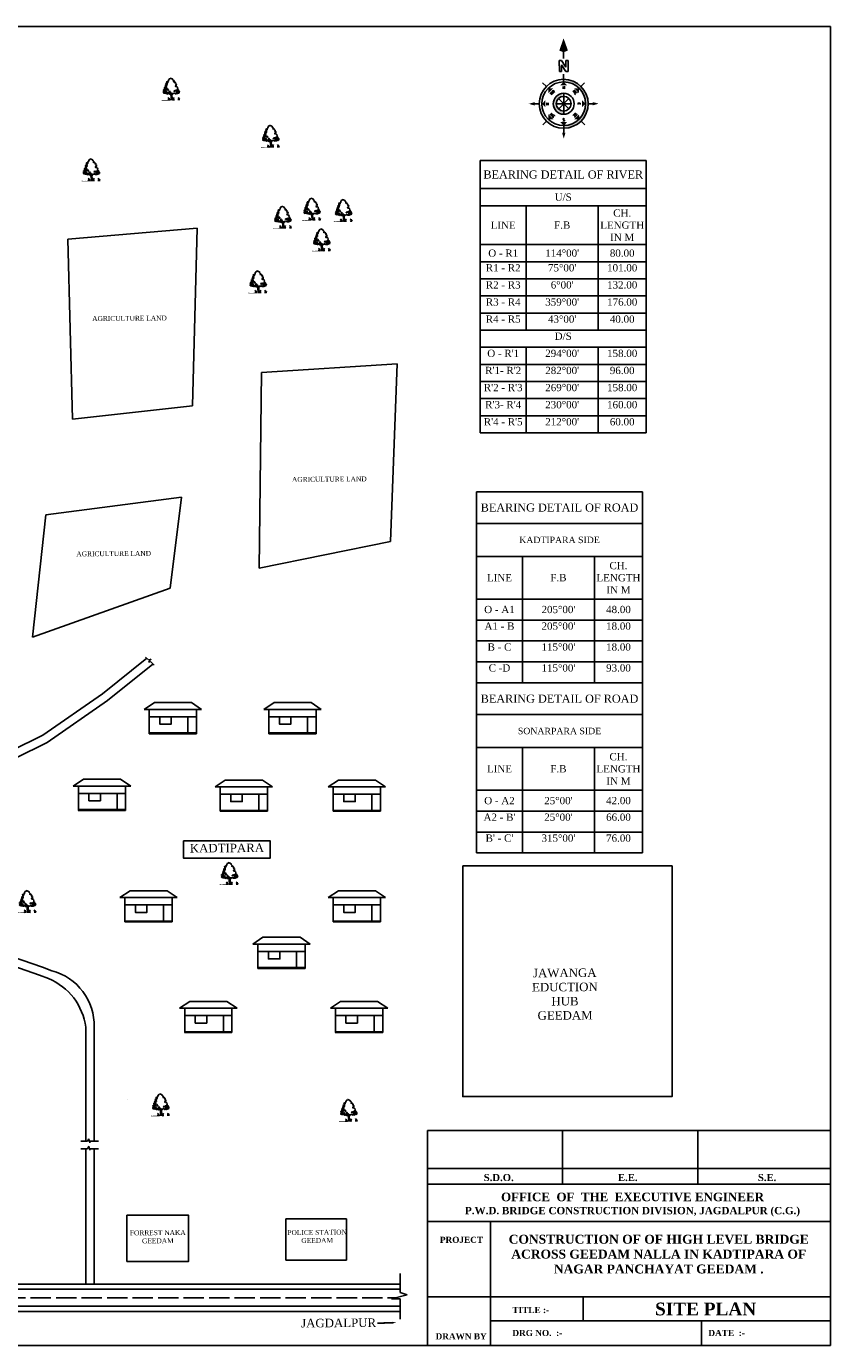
# Model space of a CAD drawing. Header units: metres. Extents: x 6897 to 8055, y 3468 to 4244.
# Tile 4 of 4: x 7583 to 8055, y 3468 to 4244. Entities that reach past the tile are written whole.
import ezdxf
from ezdxf.enums import TextEntityAlignment as Align

# ---------------------------------------------------------------- set-up
doc = ezdxf.new("R2010")
doc.units = ezdxf.units.M
doc.header["$MEASUREMENT"] = 0
doc.linetypes.add('ACAD_ISO02W100', pattern=[15, 12, -3])
for name, color, linetype in [('A-Anno-Note', 211, 'Continuous'), ('GROUND_LVL', 114, 'Continuous'), ('SECTION', 7, 'Continuous'), ('TEX', 6, 'Continuous')]:
    doc.layers.add(name, color=color, linetype=linetype)
doc.styles.add('ROMANS', font='romans.shx')
doc.styles.get("Standard").update_dxf_attribs({"font": 'times.ttf'})

# ---------------------------------------------------------------- blocks, each defined once
blk = doc.blocks.new('A$C16861002')
h = blk.add_hatch()
h.set_pattern_fill('AR-SAND,_O', color=86, scale=0.0125, angle=-7.1637)
h.set_pattern_definition([(30.3363, (-626.73594, 51.387482), (0.0022222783, 0.0239954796), [0, -0.019, 0, -0.02125, 0, -0.0203125]), (0.3363, (-626.73594, 51.387482), (0.0263487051, 0.0322427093), [0, -0.01025, 0, -0.017125, 0, -0.0065625]), (320.3363, (-626.751195, 51.3894), (0.03863172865, -0.00478416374), [0, -0.00625, 0, -0.0225, 0, -0.029375]), (310.3363, (-626.751195, 51.3894), (0.0386513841, 0.0061993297), [0, -0.003125, 0, -0.01475, 0, -0.016875])])
edge = h.paths.add_edge_path()
edge.add_spline(control_points=[(0.63, 0.14), (0.62, 0.15), (0.59, 0.15), (0.51, 0.16), (0.38, 0.17), (0.24, 0.2), (0.12, 0.19), (0.01, 0.25), (-0.01, 0.21), (-0.02, 0.2)], knot_values=[0.028153, 0.028153, 0.028153, 0.028153, 0.042705, 0.440186, 0.998352, 1.57343, 2.182336, 2.529485, 2.667956, 2.667956, 2.667956, 2.667956], degree=3, periodic=0)
edge.add_line((-0.02, 0.2), (0.62, 0.12))
edge.add_arc((0.44, 0.18), 0.185, 342.7907, 350.3646)
at = {"color": 86}
for p, q in [((0.93, 0.56), (0.91, 0.37)), ((0.93, 0.24), (0.91, 0.1)), ((0.93, 0.38), (0.92, 0.23)), ((0.94, 0.66), (0.93, 0.56)), ((0.95, 0.55), (0.97, 0.67)), ((0.96, 0.49), (0.95, 0.38)), ((0.99, 0.67), (0.97, 0.5))]:
    blk.add_line(p, q, dxfattribs=at)
for points in [[(0.41, 1.26), (0.38, 1.23), (0.43, 1.21)], [(0.51, 1.32), (0.45, 1.37), (0.41, 1.34), (0.41, 1.3)], [(0.59, 1.49), (0.51, 1.48), (0.49, 1.44), (0.52, 1.43), (0.54, 1.39), (0.5, 1.37), (0.56, 1.37), (0.56, 1.41), (0.6, 1.43), (0.6, 1.45), (0.56, 1.46)], [(0.51, 1.3), (0.49, 1.24), (0.57, 1.2), (0.6, 1.22), (0.54, 1.25)], [(0.58, 1.57), (0.57, 1.55), (0.53, 1.58)], [(0.59, 1.34), (0.55, 1.32), (0.57, 1.3), (0.61, 1.31)], [(0.61, 1.68), (0.58, 1.64), (0.61, 1.59)], [(0.65, 1.56), (0.6, 1.52), (0.66, 1.48), (0.67, 1.51), (0.65, 1.52)], [(0.71, 1.74), (0.71, 1.69), (0.64, 1.7), (0.69, 1.72), (0.68, 1.76)], [(0.66, 1.81), (0.71, 1.82), (0.65, 1.78)], [(0.7, 1.64), (0.66, 1.62), (0.69, 1.59)], [(0.74, 1.88), (0.72, 1.85), (0.75, 1.86)], [(0.79, 1.81), (0.74, 1.78), (0.78, 1.76)], [(0.28, 0.91), (0.23, 0.89), (0.27, 0.87)], [(0.26, 1.04), (0.3, 0.93), (0.35, 0.97)], [(0.27, 1.12), (0.28, 1.08), (0.33, 1.12), (0.37, 1.1), (0.36, 1.14), (0.33, 1.13)], [(0.32, 0.86), (0.29, 0.84), (0.34, 0.82), (0.36, 0.84)], [(0.35, 0.92), (0.31, 0.9), (0.38, 0.86), (0.4, 0.88)], [(0.41, 1.08), (0.37, 1.06), (0.39, 1.02)], [(0.45, 1.02), (0.39, 0.98), (0.4, 0.94), (0.46, 0.96)], [(0.44, 0.86), (0.39, 0.81), (0.44, 0.81), (0.48, 0.78)], [(0.42, 1.15), (0.44, 1.09), (0.53, 1.13), (0.46, 1.14), (0.45, 1.18)], [(0.47, 0.86), (0.5, 0.82), (0.55, 0.86)], [(0.51, 1.2), (0.48, 1.17), (0.52, 1.16)], [(0.48, 0.95), (0.5, 0.89), (0.57, 0.97), (0.52, 0.94)], [(0.58, 0.87), (0.54, 0.83), (0.58, 0.72), (0.67, 0.76), (0.61, 0.78), (0.64, 0.81)], [(0.65, 1.2), (0.61, 1.18), (0.62, 1.11), (0.65, 1.11), (0.64, 1.15), (0.66, 1.15), (0.69, 1.13), (0.71, 1.15)], [(0.68, 0.81), (0.71, 0.73), (0.74, 0.8)], [(0.69, 1.1), (0.71, 1.05), (0.75, 1.08)], [(0.72, 0.89), (0.75, 0.84), (0.82, 0.84), (0.8, 0.87), (0.75, 0.88)], [(0.79, 0.76), (0.73, 0.71), (0.76, 0.67), (0.79, 0.69), (0.77, 0.71)], [(0.81, 0.98), (0.78, 0.93), (0.85, 0.93)], [(0.85, 0.75), (0.81, 0.68), (0.89, 0.69)], [(0.86, 0.85), (0.85, 0.81), (0.89, 0.79), (0.93, 0.81)], [(0.92, 0.66), (0.96, 0.74), (1.04, 0.69), (0.97, 0.7)], [(1.05, 0.67), (1.02, 0.64), (1.07, 0.63)], [(1.06, 0.71), (1.11, 0.66), (1.12, 0.7)], [(1.19, 0.7), (1.22, 0.68), (1.25, 0.73)], [(1.22, 0.93), (1.23, 0.89), (1.28, 0.9), (1.3, 0.86), (1.33, 0.94), (1.28, 0.92)], [(1.32, 0.7), (1.28, 0.66), (1.35, 0.66)], [(1.35, 0.9), (1.39, 0.85), (1.46, 0.85)], [(1.37, 0.72), (1.43, 0.66), (1.48, 0.69), (1.53, 0.67), (1.52, 0.74), (1.47, 0.71)], [(1.39, 0.95), (1.42, 0.9), (1.44, 0.96)], [(1.5, 0.85), (1.55, 0.81), (1.49, 0.81)], [(1.58, 0.95), (1.51, 0.91), (1.52, 0.88), (1.58, 0.85), (1.63, 0.88), (1.56, 0.89), (1.61, 0.93)], [(1.63, 1.07), (1.59, 1.08), (1.56, 1.02), (1.58, 1.01), (1.6, 1.04)], [(1.57, 0.74), (1.56, 0.7), (1.61, 0.68), (1.61, 0.74)], [(1.65, 1.02), (1.6, 1), (1.61, 0.96)], [(1.61, 0.82), (1.62, 0.77), (1.66, 0.82)], [(1.67, 0.75), (1.65, 0.72), (1.69, 0.69)]]:
    blk.add_lwpolyline(points, close=True, dxfattribs=at)
for points in [[(0.99, 2.08), (0.97, 2.08), (0.87, 1.96), (0.85, 1.88), (0.83, 1.86), (0.76, 1.85)], [(0.99, 2.08), (1.03, 2.07), (1.04, 2.08), (1.03, 2.09), (1.06, 2.12), (1.13, 2.09), (1.13, 2.08), (1.15, 2.08), (1.17, 2.05), (1.19, 2.05), (1.24, 2.03)], [(1.59, 1.09), (1.6, 1.09), (1.59, 1.21), (1.54, 1.27), (1.46, 1.27), (1.4, 1.32), (1.42, 1.35), (1.51, 1.37), (1.53, 1.41), (1.53, 1.5), (1.47, 1.5), (1.45, 1.55), (1.5, 1.61), (1.48, 1.61), (1.47, 1.65), (1.43, 1.65), (1.41, 1.65), (1.44, 1.68), (1.41, 1.72), (1.41, 1.76), (1.34, 1.75), (1.31, 1.74), (1.31, 1.78), (1.37, 1.8), (1.31, 1.89), (1.27, 1.92), (1.28, 1.99), (1.24, 2.02), (1.24, 2.03)], [(0.86, 0.1), (0.89, 0.26), (0.9, 0.43), (0.9, 0.59), (0.93, 0.67)], [(1, 0.66), (0.98, 0.5), (0.97, 0.36), (0.95, 0.18), (0.93, 0.09)], [(1.3, 0.65), (1.36, 0.63), (1.4, 0.64), (1.47, 0.62), (1.53, 0.65), (1.56, 0.64), (1.56, 0.68), (1.62, 0.65), (1.69, 0.68)], [(1.58, 1), (1.58, 0.96), (1.66, 0.92), (1.68, 0.85), (1.68, 0.81), (1.73, 0.79), (1.69, 0.68)]]:
    blk.add_lwpolyline(points, dxfattribs=at)
for centre, radius, start, end in [((0.35, 0.21), 0.324, 343.8213, 33.8793), ((0.57, 0.19), 0.128, 354.9817, 66.5193), ((0.54, 0.16), 0.113, 338.4127, 44.178), ((0.44, 0.18), 0.185, 343.4617, 20.2712), ((0.31, 0.26), 0.391, 338.8097, 11.1779), ((0.75, 0.11), 0.0708, 83.2374, 178.7654), ((0.84, 0.14), 0.144, 124.1986, 191.1044), ((0.96, 0.09), 0.0708, 346.9072, 82.4352), ((0.88, 0.14), 0.144, 334.5682, 41.474), ((1.42, 0.12), 0.391, 154.4947, 186.8629), ((1.16, 0.12), 0.128, 99.1533, 170.6909), ((1.37, 0.08), 0.324, 131.7933, 181.8513), ((1.18, 0.08), 0.113, 121.4946, 187.2599), ((1.27, 0.07), 0.185, 145.4014, 182.2109), ((1.25, 0.1), 0.324, 343.8213, 33.8793), ((1.47, 0.08), 0.128, 354.9817, 66.5193), ((1.44, 0.05), 0.113, 338.4127, 44.178), ((1.35, 0.06), 0.185, 343.4617, 20.2712), ((1.21, 0.14), 0.391, 338.8097, 11.1779), ((1.65, 0), 0.0708, 83.2374, 178.7654), ((1.74, 0.03), 0.144, 124.1986, 191.1044)]:
    blk.add_arc(centre, radius, start, end, dxfattribs=at)
for points, start_tangent, end_tangent in [([(0.76, 0.18), (0.76, 0.19), (0.76, 0.2), (0.77, 0.19), (0.77, 0.19), (0.77, 0.18), (0.77, 0.18), (0.77, 0.17), (0.76, 0.17), (0.76, 0.18), (0.76, 0.18)], (-0.533022, 0.846101), (-0.533022, 0.846101)), ([(0.76, 0.26), (0.76, 0.27), (0.76, 0.27), (0.76, 0.27), (0.76, 0.27), (0.77, 0.26), (0.77, 0.26), (0.76, 0.26), (0.76, 0.26), (0.76, 0.26), (0.76, 0.26)], (-0.533022, 0.846101), (-0.533022, 0.846101)), ([(0.97, 0.16), (0.97, 0.17), (0.97, 0.17), (0.96, 0.17), (0.96, 0.17), (0.95, 0.16), (0.95, 0.16), (0.95, 0.15), (0.96, 0.15), (0.97, 0.15), (0.97, 0.16)], (0.725822, 0.687882), (0.725822, 0.687882)), ([(0.99, 0.23), (0.99, 0.24), (0.99, 0.24), (0.98, 0.24), (0.98, 0.24), (0.98, 0.24), (0.98, 0.23), (0.98, 0.23), (0.98, 0.23), (0.99, 0.23), (0.99, 0.23)], (0.725822, 0.687882), (0.725822, 0.687882)), ([(1.66, 0.15), (1.66, 0.16), (1.66, 0.16), (1.67, 0.16), (1.67, 0.15), (1.67, 0.15), (1.67, 0.15), (1.67, 0.14), (1.66, 0.14), (1.66, 0.15), (1.66, 0.15)], (-0.533022, 0.846101), (-0.533022, 0.846101)), ([(1.66, 0.07), (1.66, 0.08), (1.67, 0.08), (1.67, 0.08), (1.67, 0.08), (1.68, 0.07), (1.68, 0.07), (1.67, 0.06), (1.67, 0.06), (1.66, 0.07), (1.66, 0.07)], (-0.533022, 0.846101), (-0.533022, 0.846101))]:
    blk.add_spline(points, degree=3, dxfattribs=dict(at, start_tangent=start_tangent, end_tangent=end_tangent))
blk = doc.blocks.new('Anno_North_J_Metric')
at = {"linetype": 'ByBlock', "lineweight": -2}
h = blk.add_hatch(color=0, dxfattribs=at)
h.paths.add_polyline_path([(-4.17, 0), (-4.68, 0, 1), (4.68, 0), (4.17, 0, -1)])
h.paths.add_polyline_path([(1.41, 0), (2, 0, 1), (-2, 0), (-1.41, 0, -1)])
at = {"color": 0, "linetype": 'ByBlock', "lineweight": -2}
for p, q in [((0, 4.68), (0, 5.67)), ((-3.31, 3.31), (-4.01, 4.01)), ((3.31, 3.31), (4.01, 4.01)), ((-4.68, 0), (-5.67, 0)), ((-4.68, 0), (-4.17, 0)), ((-1.41, 0), (-2, 0)), ((-1.41, 0), (1.41, 0)), ((1.41, 0), (-1.41, 0)), ((-1, 1), (1, -1)), ((-1, -1), (1, 1)), ((1, -1), (-1, 1)), ((1, 1), (-1, -1)), ((0, 1.41), (0, -1.41)), ((0, -1.41), (0, 1.41)), ((1.41, 0), (2, 0)), ((4.68, 0), (4.17, 0)), ((4.68, 0), (5.67, 0)), ((6.17, 0.4), (6.17, 0.82)), ((6.17, 0.82), (8.27, 0.82)), ((7.43, 0.4), (6.17, 0.4)), ((6.17, -0.44), (7.43, 0.4)), ((8.27, 0.4), (7.01, -0.44)), ((8.27, 0.82), (8.27, 0.4)), ((8.67, 0), (9.83, 0)), ((6.17, -0.86), (6.17, -0.44)), ((8.27, -0.86), (6.17, -0.86)), ((7.01, -0.44), (8.27, -0.44)), ((8.27, -0.44), (8.27, -0.86)), ((-3.31, -3.31), (-4.01, -4.01)), ((0, -4.68), (0, -5.67)), ((3.31, -3.31), (4.01, -4.01))]:
    blk.add_line(p, q, dxfattribs=at)
for radius in [4.68, 4.17, 2, 1.41]:
    blk.add_circle((0, 0), radius, dxfattribs=at)
for points in [[(-0.33, 5.5), (0, 5.67), (0, 6.67)], [(0, 6.67), (0.33, 5.5), (0, 5.67)], [(-2.95, 2.95), (-2, 2.95), (-2.95, 2)], [(0, 4.17), (0.67, 3.5), (-0.67, 3.5)], [(2.95, 2.95), (2.95, 2), (2, 2.95)], [(-6.67, 0), (-5.5, 0.33), (-5.67, 0)], [(-5.5, -0.33), (-5.67, 0), (-6.67, 0)], [(-4.17, 0), (-3.5, 0.67), (-3.5, -0.67)], [(4.17, 0), (3.5, -0.67), (3.5, 0.67)], [(12.5, 0), (10.17, 0.83), (9.83, 0)], [(9.83, 0), (10.17, -0.83), (12.5, 0)], [(-2.95, -2.95), (-2.95, -2), (-2, -2.95)], [(2.95, -2.95), (2, -2.95), (2.95, -2)], [(0, -4.17), (-0.67, -3.5), (0.67, -3.5)], [(0, -6.67), (-0.33, -5.5), (0, -5.67)], [(0.33, -5.5), (0, -5.67), (0, -6.67)]]:
    blk.add_solid(points, dxfattribs=at)
at = {"color": 0, "linetype": 'ByBlock', "lineweight": -2, "style": 'ROMANS'}
for s, rotation, p in [('SW', 45, (-2, 2)), ('NW', 315, (2, 2)), ('S', 270, (-3.33, 0)), ('N', 270, (2.83, 0)), ('SE', 135, (-2, -2)), ('NE', 225, (2, -2)), ('E', 180, (0, -2.67))]:
    blk.add_text(s, height=0.5, rotation=rotation, dxfattribs=at).set_placement(p, align=Align.CENTER)
blk.add_text('W', height=0.5, dxfattribs=at).set_placement((0, 2.83), align=Align.CENTER)
blk = doc.blocks.new('*T19')
at = {"color": 0, "linetype": 'ByBlock', "lineweight": -2, "transparency": 16777216}
for p, q in [((0, 0), (97.69, 0)), ((0, 0), (0, -160.08)), ((97.69, 0), (97.69, -160.08)), ((0, -16.48), (97.69, -16.48)), ((0, -26.54), (97.69, -26.54)), ((27.09, -26.54), (27.09, -99.72)), ((69.33, -26.54), (69.33, -99.72)), ((0, -49.43), (97.69, -49.43)), ((0, -59.49), (97.69, -59.49)), ((0, -69.55), (97.69, -69.55)), ((0, -79.61), (97.69, -79.61)), ((0, -89.66), (97.69, -89.66)), ((0, -99.72), (97.69, -99.72)), ((0, -109.78), (97.69, -109.78)), ((27.09, -109.78), (27.09, -160.08)), ((69.33, -109.78), (69.33, -160.08)), ((0, -119.84), (97.69, -119.84)), ((0, -129.9), (97.69, -129.9)), ((0, -139.96), (97.69, -139.96)), ((0, -150.02), (97.69, -150.02)), ((0, -160.08), (97.69, -160.08))]:
    blk.add_line(p, q, dxfattribs=at)
at = {"color": 0, "linetype": 'ByBlock', "transparency": 16777216}
for s, insert, char_height, width, attachment_point in [('{\\fTimes New Roman|b0|i0|c0|p18;BEARING DETAIL OF RIVER}', (48.84, -8.24), 4.752, 94.8347, 5), ('{\\fTimes New Roman|b0|i0|c0|p18;U/S}', (48.84, -21.51), 4.2768, 94.8347, 5), ('{\\fTimes New Roman|b0|i0|c0|p18;CH. LENGTH IN M}', (83.51, -37.98), 4.2768, 25.5097, 5), ('{\\fTimes New Roman|b0|i0|c0|p18;LINE}', (13.54, -37.98), 4.2768, 24.2352, 5), ('{\\fTimes New Roman|b0|i0|c0|p18;F.B}', (48.21, -37.98), 4.2768, 39.3874, 5), ('{\\fTimes New Roman|b0|i0|c0|p18;O - R1}', (13.54, -54.46), 4.2768, 24.2352, 5), ("114%%D00'", (48.21, -54.46), 4.277, 39.3874, 5), ('80.00', (83.51, -54.46), 4.277, 25.5097, 5), ('{\\fTimes New Roman|b0|i0|c0|p18;R1 - R2}', (13.54, -60.91), 4.2768, 24.2352, 2), ("75%%D00'", (48.21, -60.91), 4.277, 39.3874, 2), ('101.00', (83.51, -60.91), 4.277, 25.5097, 2), ('{\\fTimes New Roman|b0|i0|c0|p18;R2 - R3}', (13.54, -70.97), 4.2768, 24.2352, 2), ("6%%D00'", (48.21, -70.97), 4.277, 39.3874, 2), ('132.00', (83.51, -70.97), 4.277, 25.5097, 2), ('R3 - R4', (13.54, -81.03), 4.277, 24.2352, 2), ("359%%D00'", (48.21, -81.03), 4.277, 39.3874, 2), ('176.00', (83.51, -81.03), 4.277, 25.5097, 2), ('R4 - R5', (13.54, -91.09), 4.277, 24.2352, 2), ("43%%D00'", (48.21, -91.09), 4.277, 39.3874, 2), ('40.00', (83.51, -91.09), 4.277, 25.5097, 2), ('{\\fTimes New Roman|b0|i0|c0|p18;D/S}', (48.84, -101.15), 4.2768, 94.8347, 2), ("{\\fTimes New Roman|b0|i0|c0|p18;O - R'1}", (13.54, -111.21), 4.2768, 24.2352, 2), ("294%%D00'", (48.21, -111.21), 4.277, 39.3874, 2), ('158.00', (83.51, -111.21), 4.277, 25.5097, 2), ("{\\fTimes New Roman|b0|i0|c0|p18;R'1- R'2}", (13.54, -121.27), 4.2768, 24.2352, 2), ("282%%D00'", (48.21, -121.27), 4.277, 39.3874, 2), ('96.00', (83.51, -121.27), 4.277, 25.5097, 2), ("{\\fTimes New Roman|b0|i0|c0|p18;R'2 - R'3}", (13.54, -131.33), 4.2768, 24.2352, 2), ("269%%D00'", (48.21, -131.33), 4.277, 39.3874, 2), ('158.00', (83.51, -131.33), 4.277, 25.5097, 2), ("R'3- R'4", (13.54, -141.39), 4.277, 24.2352, 2), ("230%%D00'", (48.21, -141.39), 4.277, 39.3874, 2), ('160.00', (83.51, -141.39), 4.277, 25.5097, 2), ("R'4 - R'5", (13.54, -151.44), 4.277, 24.2352, 2), ("212%%D00'", (48.21, -151.44), 4.277, 39.3874, 2), ('60.00', (83.51, -151.44), 4.277, 25.5097, 2)]:
    blk.add_mtext(s, dxfattribs=dict(at, insert=insert, char_height=char_height, width=width, attachment_point=attachment_point))
blk = doc.blocks.new('*T20')
at = {"color": 0, "linetype": 'ByBlock', "lineweight": -2, "transparency": 16777216}
for p, q in [((0, 0), (97.69, 0)), ((0, 0), (0, -112.37)), ((97.69, 0), (97.69, -112.37)), ((0, -18.72), (97.69, -18.72)), ((0, -38.01), (97.69, -38.01)), ((27.09, -38.01), (27.09, -112.37)), ((69.33, -38.01), (69.33, -112.37)), ((0, -63.15), (97.69, -63.15)), ((0, -75.45), (97.69, -75.45)), ((0, -87.76), (97.69, -87.76)), ((0, -100.06), (97.69, -100.06)), ((0, -112.37), (97.69, -112.37))]:
    blk.add_line(p, q, dxfattribs=at)
at = {"color": 0, "linetype": 'ByBlock', "transparency": 16777216}
for s, insert, char_height, width, attachment_point in [('{\\fTimes New Roman|b0|i0|c0|p18;BEARING DETAIL OF ROAD}', (48.84, -9.36), 4.752, 94.8347, 5), ('KADTIPARA SIDE', (48.84, -28.37), 3.8016, 94.8347, 5), ('{\\fTimes New Roman|b0|i0|c0|p18;CH. LENGTH IN M}', (83.51, -50.58), 4.2768, 25.5097, 5), ('{\\fTimes New Roman|b0|i0|c0|p18;LINE}', (13.54, -50.58), 4.2768, 24.2352, 5), ('{\\fTimes New Roman|b0|i0|c0|p18;F.B}', (48.21, -50.58), 4.2768, 39.3874, 5), ('{\\fTimes New Roman|b0|i0|c0|p18;O - A1}', (13.54, -69.3), 4.2768, 24.2352, 5), ("205%%D00'", (48.21, -69.3), 4.277, 39.3874, 5), ('48.00', (83.51, -69.3), 4.277, 25.5097, 5), ('A1 - B', (13.54, -76.88), 4.277, 24.2352, 2), ("205%%D00'", (48.21, -76.88), 4.277, 39.3874, 2), ('18.00', (83.51, -76.88), 4.277, 25.5097, 2), ('B - C', (13.54, -89.18), 4.277, 24.2352, 2), ("115%%D00'", (48.21, -89.18), 4.277, 39.3874, 2), ('18.00', (83.51, -89.18), 4.277, 25.5097, 2), ('C -D', (13.54, -101.49), 4.277, 24.2352, 2), ("115%%D00'", (48.21, -101.49), 4.277, 39.3874, 2), ('93.00', (83.51, -101.49), 4.277, 25.5097, 2)]:
    blk.add_mtext(s, dxfattribs=dict(at, insert=insert, char_height=char_height, width=width, attachment_point=attachment_point))
blk = doc.blocks.new('*T21')
at = {"color": 0, "linetype": 'ByBlock', "lineweight": -2, "transparency": 16777216}
for p, q in [((0, 0), (97.69, 0)), ((0, 0), (0, -100.06)), ((97.69, 0), (97.69, -100.06)), ((0, -18.72), (97.69, -18.72)), ((0, -38.01), (97.69, -38.01)), ((27.09, -38.01), (27.09, -100.06)), ((69.33, -38.01), (69.33, -100.06)), ((0, -63.15), (97.69, -63.15)), ((0, -75.45), (97.69, -75.45)), ((0, -87.76), (97.69, -87.76)), ((0, -100.06), (97.69, -100.06))]:
    blk.add_line(p, q, dxfattribs=at)
at = {"color": 0, "linetype": 'ByBlock', "transparency": 16777216}
for s, insert, char_height, width, attachment_point in [('{\\fTimes New Roman|b0|i0|c0|p18;BEARING DETAIL OF ROAD}', (48.84, -9.36), 4.752, 94.8347, 5), ('SONARPARA SIDE', (48.84, -28.37), 3.8016, 94.8347, 5), ('{\\fTimes New Roman|b0|i0|c0|p18;CH. LENGTH IN M}', (83.51, -50.58), 4.2768, 25.5097, 5), ('{\\fTimes New Roman|b0|i0|c0|p18;LINE}', (13.54, -50.58), 4.2768, 24.2352, 5), ('{\\fTimes New Roman|b0|i0|c0|p18;F.B}', (48.21, -50.58), 4.2768, 39.3874, 5), ('{\\fTimes New Roman|b0|i0|c0|p18;O - A2}', (13.54, -69.3), 4.2768, 24.2352, 5), ("25%%D00'", (48.21, -69.3), 4.277, 39.3874, 5), ('42.00', (83.51, -69.3), 4.277, 25.5097, 5), ("A2 - B'", (13.54, -76.88), 4.277, 24.2352, 2), ("25%%D00'", (48.21, -76.88), 4.277, 39.3874, 2), ('66.00', (83.51, -76.88), 4.277, 25.5097, 2), ("B' - C'", (13.54, -89.18), 4.277, 24.2352, 2), ("315%%D00'", (48.21, -89.18), 4.277, 39.3874, 2), ('76.00', (83.51, -89.18), 4.277, 25.5097, 2)]:
    blk.add_mtext(s, dxfattribs=dict(at, insert=insert, char_height=char_height, width=width, attachment_point=attachment_point))

msp = doc.modelspace()

# ---------------------------------------------------------------- linework, layer by layer
at = {"linetype": 'Continuous'}
for p, q in [((8055.45386, 4243.78383), (7979.4711, 4243.78383)), ((8055.45386, 3468.06289), (8055.45386, 4243.78383)), ((7607.00188, 4118.60588), (7682.88379, 4125.14123)), ((7682.88379, 4125.14123), (7680.26722, 4020.57563)), ((7609.61852, 4012.7332), (7607.00188, 4118.60588)), ((7720.82481, 4040.18168), (7800.63168, 4045.40996)), ((7800.63168, 4045.40996), (7796.70672, 3940.84433)), ((7719.5165, 3925.1595), (7720.82481, 4040.18168)), ((7680.26722, 4020.57563), (7609.61852, 4012.7332)), ((7593.91877, 3956.52918), (7673.72563, 3966.98573)), ((7673.72563, 3966.98573), (7667.18411, 3913.39584)), ((7586.06893, 3884.64031), (7593.91877, 3956.52918)), ((7796.70672, 3940.84433), (7719.5165, 3925.1595)), ((7667.18411, 3913.39584), (7586.06893, 3884.64031)), ((7652.58556, 3872.93985), (7654.6317, 3871.19214)), ((7655.88129, 3871.64467), (7654.3193, 3869.88133)), ((7654.6317, 3871.19214), (7655.88129, 3871.64467)), ((7654.3193, 3869.88133), (7655.59874, 3870.36613)), ((7655.59874, 3870.36613), (7657.72435, 3868.24285)), ((7657.82518, 3846.16033), (7651.82518, 3842.16033)), ((7651.82518, 3842.16033), (7654.82518, 3842.16033)), ((7682.59583, 3842.16033), (7654.82518, 3842.16033)), ((7654.82518, 3842.16033), (7654.82518, 3827.83534)), ((7679.59583, 3846.16033), (7657.82518, 3846.16033)), ((7679.59583, 3846.16033), (7685.59583, 3842.16033)), ((7682.59583, 3828.33534), (7682.59583, 3842.16033)), ((7685.59583, 3842.16033), (7682.59583, 3842.16033)), ((7728.19208, 3846.16033), (7722.19208, 3842.16033)), ((7722.19208, 3842.16033), (7725.19208, 3842.16033)), ((7752.96273, 3842.16033), (7725.19208, 3842.16033)), ((7725.19208, 3842.16033), (7725.19208, 3827.83534)), ((7749.96273, 3846.16033), (7728.19208, 3846.16033)), ((7749.96273, 3846.16033), (7755.96273, 3842.16033)), ((7752.96273, 3828.33534), (7752.96273, 3842.16033)), ((7755.96273, 3842.16033), (7752.96273, 3842.16033)), ((7677.55551, 3837.83817), (7654.82518, 3837.83817)), ((7747.9224, 3837.83817), (7725.19208, 3837.83817)), ((7654.71732, 3828.33534), (7682.59583, 3828.33534)), ((7654.71732, 3827.83534), (7682.59583, 3827.83534)), ((7682.59583, 3827.83534), (7682.59583, 3828.33534)), ((7725.08421, 3828.33534), (7752.96273, 3828.33534)), ((7725.08421, 3827.83534), (7752.96273, 3827.83534)), ((7752.96273, 3827.83534), (7752.96273, 3828.33534)), ((7616.12626, 3801.09531), (7610.12626, 3797.09531)), ((7637.89691, 3801.09531), (7616.12626, 3801.09531)), ((7637.89691, 3801.09531), (7643.89691, 3797.09531)), ((7610.12626, 3797.09531), (7613.12626, 3797.09531)), ((7640.89691, 3797.09531), (7613.12626, 3797.09531)), ((7613.12626, 3797.09531), (7613.12626, 3782.77032)), ((7640.89691, 3783.27032), (7640.89691, 3797.09531)), ((7643.89691, 3797.09531), (7640.89691, 3797.09531)), ((7699.5241, 3800.59531), (7693.5241, 3796.59531)), ((7693.5241, 3796.59531), (7696.5241, 3796.59531)), ((7724.29475, 3796.59531), (7696.5241, 3796.59531)), ((7696.5241, 3796.59531), (7696.5241, 3782.27032)), ((7721.29475, 3800.59531), (7699.5241, 3800.59531)), ((7721.29475, 3800.59531), (7727.29475, 3796.59531)), ((7724.29475, 3782.77032), (7724.29475, 3796.59531)), ((7727.29475, 3796.59531), (7724.29475, 3796.59531)), ((7765.98173, 3800.59531), (7759.98173, 3796.59531)), ((7759.98173, 3796.59531), (7762.98173, 3796.59531)), ((7790.75239, 3796.59531), (7762.98173, 3796.59531)), ((7762.98173, 3796.59531), (7762.98173, 3782.27032)), ((7787.75239, 3800.59531), (7765.98173, 3800.59531)), ((7787.75239, 3800.59531), (7793.75239, 3796.59531)), ((7790.75239, 3782.77032), (7790.75239, 3796.59531)), ((7793.75239, 3796.59531), (7790.75239, 3796.59531)), ((7635.85659, 3792.77315), (7613.12626, 3792.77315)), ((7719.25442, 3792.27315), (7696.5241, 3792.27315)), ((7785.71206, 3792.27315), (7762.98173, 3792.27315)), ((7613.0184, 3783.27032), (7640.89691, 3783.27032)), ((7613.0184, 3782.77032), (7640.89691, 3782.77032)), ((7640.89691, 3782.77032), (7640.89691, 3783.27032)), ((7696.41623, 3782.77032), (7724.29475, 3782.77032)), ((7696.41623, 3782.27032), (7724.29475, 3782.27032)), ((7724.29475, 3782.27032), (7724.29475, 3782.77032)), ((7762.87387, 3782.77032), (7790.75239, 3782.77032)), ((7762.87387, 3782.27032), (7790.75239, 3782.27032)), ((7790.75239, 3782.27032), (7790.75239, 3782.77032)), ((7643.49115, 3735.50246), (7637.49115, 3731.50246)), ((7637.49115, 3731.50246), (7640.49115, 3731.50246)), ((7668.26181, 3731.50246), (7640.49115, 3731.50246)), ((7640.49115, 3731.50246), (7640.49115, 3717.17746)), ((7665.26181, 3735.50246), (7643.49115, 3735.50246)), ((7665.26181, 3735.50246), (7671.26181, 3731.50246)), ((7668.26181, 3717.67746), (7668.26181, 3731.50246)), ((7671.26181, 3731.50246), (7668.26181, 3731.50246)), ((7765.98173, 3735.50246), (7759.98173, 3731.50246)), ((7759.98173, 3731.50246), (7762.98173, 3731.50246)), ((7790.75239, 3731.50246), (7762.98173, 3731.50246)), ((7762.98173, 3731.50246), (7762.98173, 3717.17746)), ((7787.75239, 3735.50246), (7765.98173, 3735.50246)), ((7787.75239, 3735.50246), (7793.75239, 3731.50246)), ((7790.75239, 3717.67746), (7790.75239, 3731.50246)), ((7793.75239, 3731.50246), (7790.75239, 3731.50246)), ((7663.22148, 3727.1803), (7640.49115, 3727.1803)), ((7785.71206, 3727.1803), (7762.98173, 3727.1803)), ((7640.38329, 3717.67746), (7668.26181, 3717.67746)), ((7640.38329, 3717.17746), (7668.26181, 3717.17746)), ((7668.26181, 3717.17746), (7668.26181, 3717.67746)), ((7762.87387, 3717.67746), (7790.75239, 3717.67746)), ((7762.87387, 3717.17746), (7790.75239, 3717.17746)), ((7790.75239, 3717.17746), (7790.75239, 3717.67746)), ((7721.67664, 3708.16344), (7715.67664, 3704.16344)), ((7743.44729, 3708.16344), (7721.67664, 3708.16344)), ((7743.44729, 3708.16344), (7749.44729, 3704.16344)), ((7715.67664, 3704.16344), (7718.67664, 3704.16344)), ((7746.44729, 3704.16344), (7718.67664, 3704.16344)), ((7718.67664, 3704.16344), (7718.67664, 3689.83845)), ((7746.44729, 3690.33845), (7746.44729, 3704.16344)), ((7749.44729, 3704.16344), (7746.44729, 3704.16344)), ((7741.40697, 3699.84128), (7718.67664, 3699.84128)), ((7718.56878, 3690.33845), (7746.44729, 3690.33845)), ((7718.56878, 3689.83845), (7746.44729, 3689.83845)), ((7746.44729, 3689.83845), (7746.44729, 3690.33845)), ((7678.67464, 3670.40958), (7672.67464, 3666.40958)), ((7700.44529, 3670.40958), (7678.67464, 3670.40958)), ((7700.44529, 3670.40958), (7706.44529, 3666.40958)), ((7767.28482, 3670.40958), (7761.28482, 3666.40958)), ((7789.05547, 3670.40958), (7767.28482, 3670.40958)), ((7789.05547, 3670.40958), (7795.05547, 3666.40958)), ((7672.67464, 3666.40958), (7675.67464, 3666.40958)), ((7703.44529, 3666.40958), (7675.67464, 3666.40958)), ((7675.67464, 3666.40958), (7675.67464, 3652.08459)), ((7698.40496, 3662.08742), (7675.67464, 3662.08742)), ((7703.44529, 3652.58459), (7703.44529, 3666.40958)), ((7706.44529, 3666.40958), (7703.44529, 3666.40958)), ((7761.28482, 3666.40958), (7764.28482, 3666.40958)), ((7792.05547, 3666.40958), (7764.28482, 3666.40958)), ((7764.28482, 3666.40958), (7764.28482, 3652.08459)), ((7787.01515, 3662.08742), (7764.28482, 3662.08742)), ((7792.05547, 3652.58459), (7792.05547, 3666.40958)), ((7795.05547, 3666.40958), (7792.05547, 3666.40958)), ((7617.41511, 3655.23122), (7617.41511, 3588.25918)), ((7622.41511, 3655.29289), (7622.41511, 3588.25918)), ((7675.56677, 3652.58459), (7703.44529, 3652.58459)), ((7675.56677, 3652.08459), (7703.44529, 3652.08459)), ((7703.44529, 3652.08459), (7703.44529, 3652.58459)), ((7764.17696, 3652.58459), (7792.05547, 3652.58459)), ((7764.17696, 3652.08459), (7792.05547, 3652.08459)), ((7792.05547, 3652.08459), (7792.05547, 3652.58459)), ((7642.21406, 3612.91815), (7642.21406, 3612.91815)), ((7614.5576, 3588.25918), (7618.52421, 3588.25918)), ((7614.5576, 3583.85172), (7618.52421, 3583.85172)), ((7617.41511, 3583.85172), (7617.41511, 3504.2014)), ((7618.52421, 3588.25918), (7619.22415, 3589.65784)), ((7618.52421, 3583.85172), (7619.22415, 3585.25037)), ((7619.22415, 3589.65784), (7619.80749, 3587.35006)), ((7619.22415, 3585.25037), (7619.80749, 3582.94259)), ((7619.80749, 3587.35006), (7619.99415, 3588.25918)), ((7619.80749, 3582.94259), (7619.99415, 3583.85172)), ((7619.99415, 3588.25918), (7625.02269, 3588.25918)), ((7619.99415, 3583.85172), (7625.02269, 3583.85172)), ((7622.41511, 3583.85172), (7622.41511, 3504.2014)), ((7802.32417, 3510.47623), (7802.32417, 3499.21081)), ((6935.00305, 3504.2014), (7802.32417, 3504.2014)), ((6935.00305, 3501.2014), (7802.32417, 3501.2014)), ((7802.32417, 3499.21081), (7806.51279, 3497.95391)), ((6935.00305, 3491.2014), (7802.32417, 3491.2014)), ((7806.51279, 3497.95391), (7797.319, 3495.53677)), ((7797.319, 3495.53677), (7802.32417, 3495.48844)), ((7802.32417, 3495.48844), (7802.32417, 3483.54466)), ((6935.00305, 3488.2014), (7802.32417, 3488.2014)), ((7979.4711, 3468.06289), (8055.45386, 3468.06289))]:
    msp.add_line(p, q, dxfattribs=at)
at = {"linetype": 'ACAD_ISO02W100'}
msp.add_line((6939.96354, 3496.2014), (7799.84696, 3496.2014), dxfattribs=at)
at = {"linetype": 'Continuous'}
for points in [[(6897.45973, 4243.78383), (7979.4711, 4243.78383)], [(7979.4711, 3468.06289), (6897.45973, 3468.06289)]]:
    msp.add_lwpolyline(points, dxfattribs=at)
for points in [[(7491.8224, 3736.81734), (7527.19992, 3789.30639), (7555.55007, 3809.02516), (7592.15411, 3826.9513), (7627.2294, 3851.40047), (7653.30017, 3872.32947)], [(7496.04352, 3734.13404), (7530.82311, 3785.73596), (7558.09185, 3804.70255), (7594.69818, 3822.62981), (7630.22746, 3847.39544), (7656.82894, 3868.75048), (7657.00733, 3868.95908)], [(7542.35321, 3702.45776), (7590.29946, 3685.83992), (7595.60648, 3683.85454)], [(7545.18877, 3706.65557), (7592.0514, 3690.52294), (7597.57985, 3688.45472)]]:
    msp.add_lwpolyline(points)
for points in [[(7660.97988, 3837.83817), (7667.7411, 3837.83817), (7667.7411, 3833.49025), (7660.97988, 3833.49025)], [(7677.55551, 3837.83817), (7682.59583, 3837.83817), (7682.59583, 3828.33534), (7677.55551, 3828.33534)], [(7731.34678, 3837.83817), (7738.108, 3837.83817), (7738.108, 3833.49025), (7731.34678, 3833.49025)], [(7747.9224, 3837.83817), (7752.96273, 3837.83817), (7752.96273, 3828.33534), (7747.9224, 3828.33534)], [(7619.28096, 3792.77315), (7626.04218, 3792.77315), (7626.04218, 3788.42523), (7619.28096, 3788.42523)], [(7635.85659, 3792.77315), (7640.89691, 3792.77315), (7640.89691, 3783.27032), (7635.85659, 3783.27032)], [(7702.6788, 3792.27315), (7709.44002, 3792.27315), (7709.44002, 3787.92523), (7702.6788, 3787.92523)], [(7719.25442, 3792.27315), (7724.29475, 3792.27315), (7724.29475, 3782.77032), (7719.25442, 3782.77032)], [(7769.13644, 3792.27315), (7775.89766, 3792.27315), (7775.89766, 3787.92523), (7769.13644, 3787.92523)], [(7785.71206, 3792.27315), (7790.75239, 3792.27315), (7790.75239, 3782.77032), (7785.71206, 3782.77032)], [(7674.91556, 3764.80079), (7725.98585, 3764.80079), (7725.98585, 3754.69345), (7674.91556, 3754.69345)], [(7839.09587, 3750.13824), (7962.20746, 3750.13824), (7962.20746, 3614.50677), (7839.09587, 3614.50677)], [(7646.64586, 3727.1803), (7653.40708, 3727.1803), (7653.40708, 3722.83238), (7646.64586, 3722.83238)], [(7663.22148, 3727.1803), (7668.26181, 3727.1803), (7668.26181, 3717.67746), (7663.22148, 3717.67746)], [(7769.13644, 3727.1803), (7775.89766, 3727.1803), (7775.89766, 3722.83238), (7769.13644, 3722.83238)], [(7785.71206, 3727.1803), (7790.75239, 3727.1803), (7790.75239, 3717.67746), (7785.71206, 3717.67746)], [(7724.83134, 3699.84128), (7731.59256, 3699.84128), (7731.59256, 3695.49336), (7724.83134, 3695.49336)], [(7741.40697, 3699.84128), (7746.44729, 3699.84128), (7746.44729, 3690.33845), (7741.40697, 3690.33845)], [(7681.82934, 3662.08742), (7688.59056, 3662.08742), (7688.59056, 3657.7395), (7681.82934, 3657.7395)], [(7698.40496, 3662.08742), (7703.44529, 3662.08742), (7703.44529, 3652.58459), (7698.40496, 3652.58459)], [(7770.43952, 3662.08742), (7777.20074, 3662.08742), (7777.20074, 3657.7395), (7770.43952, 3657.7395)], [(7787.01515, 3662.08742), (7792.05547, 3662.08742), (7792.05547, 3652.58459), (7787.01515, 3652.58459)], [(7641.61758, 3544.75437), (7677.95325, 3544.75437), (7677.95325, 3517.60734), (7641.61758, 3517.60734)], [(7735.18837, 3542.55603), (7770.75477, 3542.55603), (7770.75477, 3518.32919), (7735.18837, 3518.32919)]]:
    msp.add_lwpolyline(points, close=True, dxfattribs=at)
at = {"color": 0}
msp.add_lwpolyline([(7799.95366, 3481.62208, 0, 2, 0), (7796.12967, 3481.48107, 1, 1, 0), (7788.85649, 3481.21287, 1, 1, 0)], format="xyseb", dxfattribs=at)
at = {"linetype": 'Continuous'}
for centre, radius, start, end in [((7589.12505, 3656.24222), 33.30359, 358.3665394, 75.29333605), ((7582.10176, 3650.94519), 35.5725, 6.92022019, 67.68865854)]:
    msp.add_arc(centre, radius, start, end, dxfattribs=at)
at = {"layer": 'GROUND_LVL', "color": 0, "linetype": 'ByBlock'}
for p, q in [((7818.32562, 3468.06289), (7818.32562, 3594.64984)), ((7818.32562, 3594.64984), (8055.02987, 3594.64984)), ((7897.82562, 3563.05239), (7897.82562, 3594.64984)), ((7977.32562, 3563.05239), (7977.32562, 3594.64984)), ((7818.32562, 3572.2773), (8055.02987, 3572.2773)), ((7818.32562, 3563.05239), (8055.02987, 3563.05239)), ((7818.32562, 3540.97148), (8055.02987, 3540.97148)), ((7855.45052, 3540.97148), (7855.45052, 3468.06289)), ((7818.32562, 3496.66469), (8055.02987, 3496.66469)), ((7909.88211, 3496.66469), (7909.88211, 3482.55904)), ((7855.45052, 3482.55904), (8055.02987, 3482.55904)), ((7979.4711, 3482.55904), (7979.4711, 3468.06289))]:
    msp.add_line(p, q, dxfattribs=at)

# ---------------------------------------------------------------- block references
for name, p in [('*T19', (7849.39211, 4164.88351)), ('*T20', (7847.19481, 3970.17544)), ('*T21', (7847.19481, 3857.80878))]:
    msp.add_blockref(name, p)
at = {"layer": 'A-Anno-Note', "color": 0, "linetype": 'ByBlock', "xscale": 3.078670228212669, "yscale": 3.078669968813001, "zscale": 3.07866996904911, "rotation": 90.1062237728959}
msp.add_blockref('Anno_North_J_Metric', (7898.50067, 4198.282), dxfattribs=at)
at = {"layer": 'SECTION', "color": 0, "linetype": 'ByBlock', "ltscale": 20, "xscale": 6.400800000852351, "yscale": 6.40079999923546, "zscale": 6.4008, "rotation": 7.997271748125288}
for p in [(7662.3501, 4198.92651), (7720.79667, 4171.18133), (7615.33866, 4151.42667), (7745.0901, 4128.34242), (7763.63897, 4127.55648), (7727.96653, 4123.5905), (7750.79796, 4110.28498), (7713.38165, 4085.57786), (7696.55693, 3737.69378), (7577.76366, 3721.21033), (7656.13422, 3601.70536), (7766.67798, 3598.40868)]:
    msp.add_blockref('A$C16861002', p, dxfattribs=at)

# ---------------------------------------------------------------- texts
at = {"color": 0, "attachment_point": 1, "rotation": 0.40666821}
for s, insert, char_height in [('\\pxqc;AGRICULTURE LAND', (7621.86575, 4073.40871), 2.8512), ('\\pxqc;AGRICULTURE LAND', (7739.34938, 3978.83424), 2.8512), ('\\pxqc;AGRICULTURE LAND', (7612.5453, 3935.02267), 2.8512), ('\\pxqc;KADTIPARA', (7679.13411, 3763.00468), 5), ('\\pxqc;JAWANGA EDUCTION HUB GEEDAM', (7877.79186, 3689.60196), 5), ('\\pxqc;FORREST NAKA GEEDAM', (7638.48951, 3535.72996), 2.8512), ('\\pxqc;POLICE STATION GEEDAM', (7732.1922, 3535.93526), 2.8512), ('\\pxqc;JAGDALPUR', (7744.8038, 3483.76885), 5)]:
    msp.add_mtext_dynamic_manual_height_columns(s, width=42.6422079, gutter_width=1, heights=[0], dxfattribs=dict(at, insert=insert, char_height=char_height))
at = {"layer": 'TEX', "color": 0, "linetype": 'ByBlock'}
for s, insert, char_height, width, attachment_point in [('{\\fTimes New Roman|b1|i0|c0|p18;S.D.O.}', (7851.47226, 3568.98731), 4.16416, 28.9505729, 1), ('{\\fTimes New Roman|b1|i0|c0|p18;E.E.}', (7930.40557, 3568.98731), 4.16416, 28.9505729, 1), ('{\\fTimes New Roman|b1|i0|c0|p18;S.E.}', (8012.68846, 3568.98731), 4.16416, 28.9505729, 1), ('{\\fTimes New Roman|b1|i0|c0|p18;\\H1.0086x;OFFICE  OF  THE  EXECUTIVE ENGINEER\\P\\H0.85714x;P.W.D. BRIDGE CONSTRUCTION DIVISION, JAGDALPUR (C.G.)}', (7938.97142, 3558.01499), 4.996992, 251.8760468, 2), ('{\\fTimes New Roman|b1|i0|c0|p18;PROJECT}', (7825.69529, 3532.08347), 3.6, 46.4883491, 1), ('\\A1;{\\fTimes New Roman|b1|i0|c0|p18;CONSTRUCTION OF OF HIGH LEVEL BRIDGE ACROSS GEEDAM NALLA IN KADTIPARA OF NAGAR PANCHAYAT GEEDAM .}', (7954.3871, 3533.25545), 5.25, 201.6135655, 2), ('{\\fTimes New Roman|b1|i0|c0|p18;TITLE :-}', (7868.3389, 3490.79), 3.6, 46.4883491, 1), ('{\\fTimes New Roman|b1|i0|c0|p18;SITE PLAN}', (7952.22508, 3493.35666), 7.4952, 224.8541463, 1), ('{\\fTimes New Roman|b1|i0|c0|p18;DRAWN BY}', (7823.15912, 3475.32771), 3.6, 46.4883491, 1), ('{\\fTimes New Roman|b1|i0|c0|p18;\\H1.0807x;DRG NO.  :-  \\H0.92537x;  }', (7868.3389, 3477.29956), 3.331328, 123.3087728, 1), ('{\\fTimes New Roman|b1|i0|c0|p18;\\H1.0807x;DATE  :- \\H0.92537x;   }', (7983.57974, 3477.29956), 3.331328, 46.4883491, 1)]:
    msp.add_mtext(s, dxfattribs=dict(at, insert=insert, char_height=char_height, width=width, attachment_point=attachment_point))

doc.saveas('drawing.dxf')
